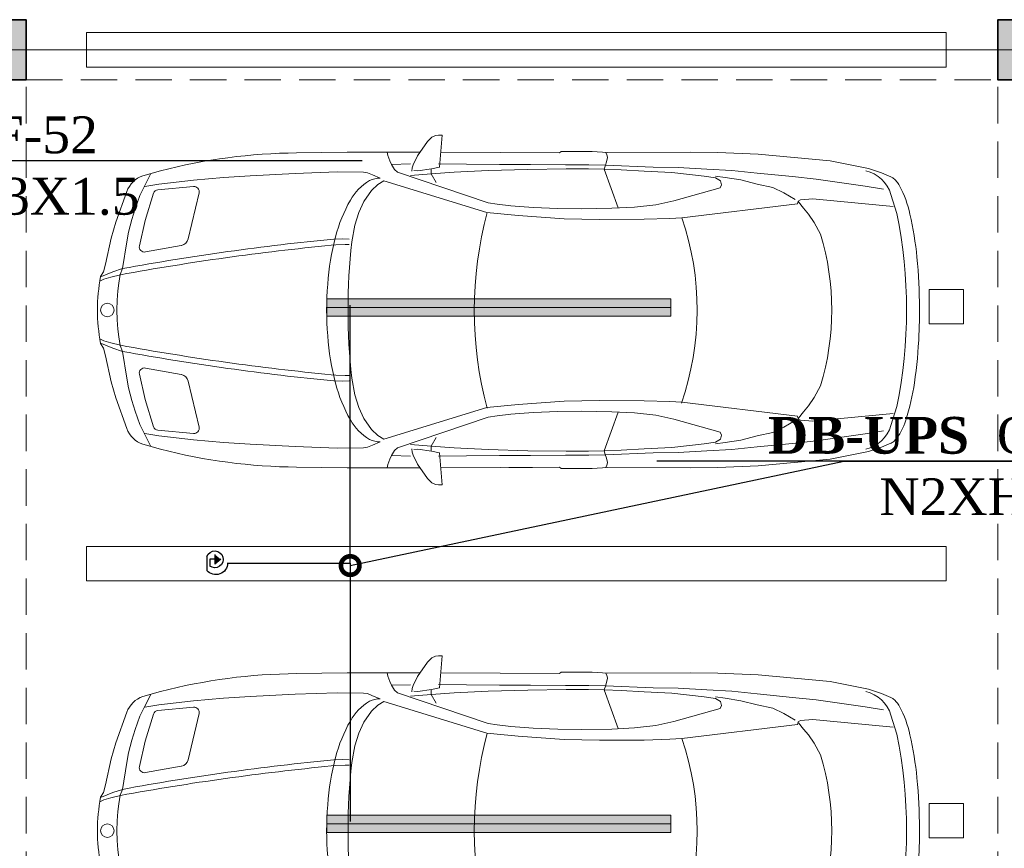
# Model space of a CAD drawing. Header units: inches. Extents: x -101229 to 34922, y -9538 to 27777.
# Tile 38 of 53: x 7906 to 13631, y -5019 to -203. Entities that reach past the tile are written whole.
import ezdxf
from ezdxf import colors
from ezdxf.entities.mleader import LeaderData, LeaderLine
from ezdxf.enums import TextEntityAlignment as Align
from ezdxf.math import Vec2, Vec3

# ---------------------------------------------------------------- set-up
doc = ezdxf.new("R2010")
doc.units = ezdxf.units.IN
doc.header["$MEASUREMENT"] = 0
doc.linetypes.add('Dot & Dashed', pattern=[670.277762, 317.5, -176.388889, 0, -176.388874])
doc.linetypes.add('Hidden', pattern=[317.5, 211.666667, -105.833333])
for name, color, linetype in [('- განათება', 7, 'Continuous'), ('Structural - Bearing', 7, 'Continuous'), ('Structural - Grid', 7, 'Continuous')]:
    doc.layers.add(name, color=color, linetype=linetype)
for name, color, linetype, lineweight in [('New_2D Drafting - General_Pen_No__2', 8, 'Continuous', 15), ('New_Interior - Furniture _Pen_No__1', 7, 'Continuous', 13), ('Structural - Bearing_Pen_No__20', 1, 'Continuous', 0)]:
    doc.layers.add(name, color=color, linetype=linetype, lineweight=lineweight)
for name, color, linetype, lineweight, true_color in [('Structural - Bearing_Pen_No__102', 7, 'Continuous', 13, 0xcccccc), ('Structural - Bearing_Pen_No__161', 7, 'Continuous', 13, 0x6a6a6a), ('Structural - Bearing_Pen_No__28', 7, 'Continuous', 35, 0xa80f02), ('Structural - Bearing_Pen_No__81', 7, 'Continuous', 20, 0x6a6a6a), ('Structural - Grid_Pen_No__81', 7, 'Continuous', 20, 0x6a6a6a)]:
    doc.layers.add(name, color=color, linetype=linetype, lineweight=lineweight, true_color=true_color)
doc.styles.add('CT', font='ARIALN.TTF', dxfattribs={"height": 200})
doc.styles.add('GENERATED_STYLE_3', font='txt')

# ---------------------------------------------------------------- blocks, each defined once
blk = doc.blocks.new('Column_21', base_point=(-23008.8, 20663))
at = {"layer": 'Structural - Bearing_Pen_No__161', "linetype": 'Continuous', "lineweight": 0, "true_color": 0x6a6a6a}
blk.add_hatch(color=251, dxfattribs=at).paths.add_polyline_path([(-22833.8, 20488), (-22833.8, 20838), (-23183.8, 20838), (-23183.8, 20488)])
at = {"layer": 'Structural - Bearing_Pen_No__20', "color": 1, "linetype": 'Continuous', "lineweight": 0}
for p, q in [((-23008.8, 20743), (-23008.8, 20918)), ((-23088.8, 20663), (-23263.8, 20663)), ((-22928.8, 20663), (-22753.8, 20663)), ((-23008.8, 20583), (-23008.8, 20408))]:
    blk.add_line(p, q, dxfattribs=at)
blk.add_point((-23008.8, 20663), dxfattribs=at)
at = {"layer": 'Structural - Bearing_Pen_No__28', "color": 14, "linetype": 'Continuous', "lineweight": 35, "true_color": 0xa80f02, "flags": 128}
blk.add_lwpolyline([(-22833.8, 20488), (-22833.8, 20838), (-23183.8, 20838), (-23183.8, 20488)], close=True, dxfattribs=at)
blk = doc.blocks.new('Column_25', base_point=(-17008.8, 20663))
at = {"layer": 'Structural - Bearing_Pen_No__161', "linetype": 'Continuous', "lineweight": 0, "true_color": 0x6a6a6a}
blk.add_hatch(color=251, dxfattribs=at).paths.add_polyline_path([(-16833.8, 20488), (-16833.8, 20838), (-17183.8, 20838), (-17183.8, 20488)])
at = {"layer": 'Structural - Bearing_Pen_No__20', "color": 1, "linetype": 'Continuous', "lineweight": 0}
for p, q in [((-17008.8, 20743), (-17008.8, 20918)), ((-17088.8, 20663), (-17263.8, 20663)), ((-16928.8, 20663), (-16753.8, 20663)), ((-17008.8, 20583), (-17008.8, 20408))]:
    blk.add_line(p, q, dxfattribs=at)
blk.add_point((-17008.8, 20663), dxfattribs=at)
at = {"layer": 'Structural - Bearing_Pen_No__28', "color": 14, "linetype": 'Continuous', "lineweight": 35, "true_color": 0xa80f02, "flags": 128}
blk.add_lwpolyline([(-16833.8, 20488), (-16833.8, 20838), (-17183.8, 20838), (-17183.8, 20488)], close=True, dxfattribs=at)
blk = doc.blocks.new('Standard grid marker')
at = {"layer": 'Structural - Grid_Pen_No__81', "color": 251, "linetype": 'Continuous', "lineweight": 20, "true_color": 0x6a6a6a}
blk.add_line((1000, 0), (51328.1, 0), dxfattribs=at)
at = {"layer": 'Structural - Grid_Pen_No__81', "color": 251, "lineweight": 20, "true_color": 0x6a6a6a, "style": 'GENERATED_STYLE_3'}
for tag, p in [('AC_MarkerText_1_0', (-100, -144)), ('AC_MarkerText_1_1', (52428.1, -144))]:
    blk.add_attdef(tag, text='', height=100, rotation=180, dxfattribs=at).set_placement(p, align=Align.TOP_CENTER)
blk = doc.blocks.new('Parking Place')
at = {"layer": 'New_Interior - Furniture _Pen_No__1', "color": 7, "linetype": 'Continuous', "lineweight": 13, "flags": 128}
for points in [[(1400, 4900), (1600, 4900), (1600, 5100), (1400, 5100)], [(4400, 4900), (4600, 4900), (4600, 5100), (4400, 5100)], [(-100, 0), (100, 0), (100, 5000), (-100, 5000)], [(2900, 0), (3100, 0), (3100, 5000), (2900, 5000)], [(5900, 0), (6100, 0), (6100, 5000), (5900, 5000)]]:
    blk.add_lwpolyline(points, close=True, dxfattribs=at)
blk = doc.blocks.new('Parking Place_2')
at = {"layer": 'New_Interior - Furniture _Pen_No__1', "color": 7, "linetype": 'Continuous', "lineweight": 13, "flags": 128}
for points in [[(1393.75, 4900), (1593.75, 4900), (1593.75, 5100), (1393.75, 5100)], [(4381.25, 4900), (4581.25, 4900), (4581.25, 5100), (4381.25, 5100)], [(2887.5, 0), (3087.5, 0), (3087.5, 5000), (2887.5, 5000)], [(5875, 0), (6075, 0), (6075, 5000), (5875, 5000)]]:
    blk.add_lwpolyline(points, close=True, dxfattribs=at)
blk = doc.blocks.new('Car Symbol 27')
at = {"layer": 'New_Interior - Furniture _Pen_No__1', "color": 7, "linetype": 'Continuous', "lineweight": 13}
for p, q in [((-1983.9, 1016.7), (-2004, 1016.7)), ((-2004, 1016.7), (-1988.6, 830.1)), ((-1964.9, 1014.4), (-1983.9, 1016.7)), ((-1944.8, 1004.3), (-1964.9, 1014.4)), ((-1919.1, 979.7), (-1944.8, 1004.3)), ((-1861.1, 895.8), (-1919.1, 979.7)), ((-3450, 918.4), (-3606.5, 915.3)), ((-2966.2, 916.5), (-3450, 918.4)), ((-2876.8, 920.8), (-2966.2, 916.5)), ((-2954.6, 917.1), (-2962.8, 904.3)), ((-2695.9, 920.8), (-2876.8, 920.8)), ((-2685.9, 914), (-2695.9, 920.8)), ((-1998.6, 917.2), (-2684.7, 914.1)), ((-1452.9, 917.2), (-1876.8, 917.1)), ((-1689.1, 897.8), (-1685.5, 917.1)), ((-1158.3, 913.1), (-1452.9, 917.2)), ((-4261.3, 866.7), (-4482.6, 822.9)), ((-3842.3, 905.7), (-4261.3, 866.7)), ((-3606.5, 915.3), (-3842.3, 905.7)), ((-2962.8, 904.3), (-2965.1, 886.4)), ((-2965.1, 886.4), (-2960.7, 860.7)), ((-2960.7, 860.7), (-2951.8, 839.5)), ((-2392, 914.8), (-2530.4, 914.8)), ((-1835.5, 843.2), (-1861.1, 895.8)), ((-1710.4, 846.4), (-1700.3, 867.6)), ((-1700.3, 867.6), (-1689.1, 897.8)), ((-4482.6, 822.9), (-4559.4, 797.3)), ((-3688.1, 810.5), (-3835.7, 796.2)), ((-3542.9, 819.2), (-3688.1, 810.5)), ((-3376.4, 827.9), (-3542.9, 819.2)), ((-3232.2, 831), (-3376.4, 827.9)), ((-3298.8, 802), (-3340.7, 798.8)), ((-3179.4, 807.8), (-3298.8, 802)), ((-3232.2, 831), (-2953.9, 842)), ((-3044.7, 815.7), (-3179.4, 807.8)), ((-2946.2, 819.4), (-3044.7, 815.7)), ((-2946.2, 819.4), (-3028.5, 593.2)), ((-2857.9, 843.8), (-2953.9, 842)), ((-2951.8, 839.5), (-2946.2, 819.4)), ((-2855.6, 820.2), (-2946.2, 819.4)), ((-2721.6, 843.6), (-2857.9, 843.8)), ((-2725.4, 821.1), (-2855.6, 820.2)), ((-2503.2, 817.7), (-2725.4, 821.1)), ((-2518.2, 846.6), (-2721.6, 843.6)), ((-2338.3, 846.3), (-2518.2, 846.6)), ((-2272.6, 811.5), (-2503.2, 817.7)), ((-2146.2, 848.2), (-2338.3, 846.3)), ((-2074.4, 801.2), (-2272.6, 811.5)), ((-1984.1, 850.2), (-2146.2, 848.2)), ((-1988.6, 830.1), (-1942.8, 821.1)), ((-1942.8, 821.1), (-1863.5, 809.8)), ((-1940.6, 820), (-1940.7, 790.9)), ((-1863.5, 809.8), (-1838.9, 810.8)), ((-1830, 826.5), (-1835.5, 843.2)), ((-1828.9, 806.4), (-1830, 826.5)), ((-1710.4, 846.4), (-1821, 848.8)), ((-1744, 800.6), (-1728.3, 817.4)), ((-1728.3, 817.4), (-1710.4, 846.4)), ((-1546.2, 800.3), (-1393.1, 802.3)), ((-1393.1, 802.3), (-1150.7, 794.1)), ((-264.4, 779.9), (-366.4, 808.7)), ((-4559.4, 797.3), (-4613.8, 774.1)), ((-4178.7, 761), (-4464.9, 720.2)), ((-4042.4, 775.3), (-4178.7, 761)), ((-3835.7, 796.2), (-4042.4, 775.3)), ((-3740.8, 755.9), (-3836.9, 731.4)), ((-3649.1, 770.2), (-3740.8, 755.9)), ((-3594.3, 778), (-3649.1, 770.2)), ((-3623.4, 751.2), (-3627.8, 727.5)), ((-3593.2, 767.9), (-3623.4, 751.2)), ((-3528.4, 777.9), (-3593.2, 767.9)), ((-3340.7, 798.8), (-3528.4, 777.9)), ((-2272.8, 623.8), (-1744, 800.6)), ((-1665.9, 750.2), (-2265.1, 566.8)), ((-1940.7, 790.9), (-2074.4, 801.2)), ((-1940.7, 790.9), (-1968.7, 741.8)), ((-1821, 782), (-1940.7, 790.9)), ((-1631.2, 730.1), (-1665.9, 750.2)), ((-1643.5, 767), (-1599.9, 784.8)), ((-1599.9, 784.8), (-1570.8, 798.1)), ((-1570.8, 798.1), (-1546.2, 800.3)), ((-1150.7, 794.1), (-888.1, 780.2)), ((-888.1, 780.2), (-734, 771.1)), ((-734, 771.1), (-558.6, 755.1)), ((-558.6, 755.1), (-356.4, 731.3)), ((-309.9, 792.7), (-273.7, 720)), ((-4464.9, 720.2), (-4571, 702.5)), ((-3927.4, 711.5), (-3991.2, 681.4)), ((-3836.9, 731.4), (-3927.4, 711.5)), ((-3627.8, 727.5), (-3621.3, 709.9)), ((-3621.3, 709.9), (-3352.1, 634.5)), ((-1593.7, 694.3), (-1631.2, 730.1)), ((-1548.7, 631.6), (-1593.7, 694.3)), ((-352.2, 699.1), (-558.9, 718)), ((-356.4, 731.3), (-275.9, 717.8)), ((-273.7, 720), (-247, 666.3)), ((-170.9, 688.4), (-107, 510.6)), ((-4647.2, 561.8), (-4614.1, 671.9)), ((-4159.9, 645.9), (-4625.9, 602)), ((-4088.4, 641.3), (-4159.9, 645.9)), ((-4075, 632.4), (-4088.4, 641.3)), ((-4070.6, 617.8), (-4075, 632.4)), ((-3991.2, 681.4), (-4057.1, 642.4)), ((-3352.1, 634.5), (-3247.1, 612)), ((-1519.8, 566.7), (-1548.7, 631.6)), ((-527.7, 412.9), (-590.8, 681.2)), ((-326.2, 678.2), (-276.9, 520.2)), ((-247, 666.3), (-219.2, 588.1)), ((-4105.3, 591.1), (-4134.4, 557.6)), ((-4077.3, 627.9), (-4105.3, 591.1)), ((-3398.1, 536.3), (-4070.6, 617.8)), ((-3247.1, 612), (-3122, 598.4)), ((-3122, 598.4), (-2990.8, 591.1)), ((-2990.8, 591.1), (-2812.5, 587.9)), ((-2812.5, 587.9), (-2677.3, 589.9)), ((-2677.3, 589.9), (-2533.2, 596.3)), ((-2533.2, 596.3), (-2404.7, 606.2)), ((-2404.7, 606.2), (-2324.2, 615)), ((-2324.2, 615), (-2272.8, 623.8)), ((-219.2, 588.1), (-200.3, 525.5)), ((-4134.4, 557.6), (-4168, 508.5)), ((-3328.4, 532.4), (-3398.1, 536.3)), ((-3178.7, 527.2), (-3328.4, 532.4)), ((-2919.6, 526), (-3178.7, 527.2)), ((-2714.5, 530.5), (-2919.6, 526)), ((-2445.7, 548.9), (-2714.5, 530.5)), ((-2265, 566.8), (-2445.7, 548.9)), ((-1496.4, 493), (-1519.8, 566.7)), ((-244, 373.6), (-276.9, 520.2)), ((-200.3, 525.5), (-181.4, 452.8)), ((-4168, 508.5), (-4205, 441.5)), ((-1478.7, 395.7), (-1496.4, 493)), ((-107, 510.6), (-80.3, 418)), ((-1426.2, 414.6), (-1463, 412.5)), ((-1374.8, 412.3), (-1426.2, 414.6)), ((-181.4, 452.8), (-170.3, 395.8)), ((-46.5, 267.1), (-80.3, 418)), ((-1440.4, 380.1), (-1463, 380.1)), ((-1386.8, 378.5), (-1440.4, 380.1)), ((-1360, 376.2), (-1386.8, 378.5)), ((-278.6, 337.5), (-487.9, 375.2)), ((-170.3, 395.8), (-146, 240.5)), ((-146, 240.5), (-131.5, 206.9)), ((-89.5, 222.8), (-146, 240.5)), ((-46.5, 267.1), (-35, 221.2)), ((-133.7, 204.7), (-77.9, 191.2)), ((-131.5, 206.9), (-124.9, 156.6)), ((-23.1, 195.6), (-89.5, 222.8)), ((-77.9, 191.2), (-36.6, 180)), ((-36.6, 180), (-18.7, 169.9)), ((-18.7, 194.4), (-35, 221.2)), ((-124.9, 156.6), (-118.3, 110.8)), ((-118.3, 110.8), (-115, 57.2)), ((-115, 57.2), (-112.5, 0)), ((-118.3, -110.8), (-115, -57.2)), ((-115, -57.2), (-112.5, 0)), ((-124.9, -156.6), (-118.3, -110.8)), ((-131.5, -206.9), (-124.9, -156.6)), ((-36.6, -180), (-18.7, -169.9)), ((-146, -240.5), (-131.5, -206.9)), ((-89.5, -222.8), (-146, -240.5)), ((-133.7, -204.7), (-77.9, -191.2)), ((-23.1, -195.6), (-89.5, -222.8)), ((-77.9, -191.2), (-36.6, -180)), ((-46.5, -267.1), (-35, -221.2)), ((-18.7, -194.4), (-35, -221.2)), ((-170.3, -395.8), (-146, -240.5)), ((-46.5, -267.1), (-80.3, -418)), ((-278.6, -337.5), (-487.9, -375.2)), ((-1478.7, -395.7), (-1496.4, -493)), ((-1440.4, -380.1), (-1463, -380.1)), ((-1386.8, -378.5), (-1440.4, -380.1)), ((-1360, -376.2), (-1386.8, -378.5)), ((-244, -373.6), (-276.9, -520.2)), ((-181.4, -452.8), (-170.3, -395.8)), ((-4168, -508.5), (-4205, -441.5)), ((-1426.2, -414.6), (-1463, -412.5)), ((-1374.8, -412.3), (-1426.2, -414.6)), ((-527.7, -412.9), (-590.8, -681.2)), ((-200.3, -525.5), (-181.4, -452.8)), ((-107, -510.6), (-80.3, -418)), ((-4134.4, -557.6), (-4168, -508.5)), ((-1496.4, -493), (-1519.8, -566.7)), ((-170.9, -688.4), (-107, -510.6)), ((-4647.2, -561.8), (-4614.1, -671.9)), ((-4105.3, -591.1), (-4134.4, -557.6)), ((-3398.1, -536.3), (-4070.6, -617.8)), ((-3328.4, -532.4), (-3398.1, -536.3)), ((-3178.7, -527.2), (-3328.4, -532.4)), ((-2919.6, -526), (-3178.7, -527.2)), ((-2714.5, -530.5), (-2919.6, -526)), ((-2445.7, -548.9), (-2714.5, -530.5)), ((-2265, -566.8), (-2445.7, -548.9)), ((-1665.9, -750.2), (-2265.1, -566.8)), ((-1519.8, -566.7), (-1548.7, -631.6)), ((-326.2, -678.2), (-276.9, -520.2)), ((-219.2, -588.1), (-200.3, -525.5)), ((-4159.9, -645.9), (-4625.9, -602)), ((-4077.3, -627.9), (-4105.3, -591.1)), ((-4070.6, -617.8), (-4075, -632.4)), ((-3352.1, -634.5), (-3247.1, -612)), ((-3247.1, -612), (-3122, -598.4)), ((-3122, -598.4), (-2990.8, -591.1)), ((-2946.2, -819.4), (-3028.5, -593.2)), ((-2990.8, -591.1), (-2812.5, -587.9)), ((-2812.5, -587.9), (-2677.3, -589.9)), ((-2677.3, -589.9), (-2533.2, -596.3)), ((-2533.2, -596.3), (-2404.7, -606.2)), ((-2404.7, -606.2), (-2324.2, -615)), ((-2324.2, -615), (-2272.8, -623.8)), ((-2272.8, -623.8), (-1744, -800.6)), ((-247, -666.3), (-219.2, -588.1)), ((-4088.4, -641.3), (-4159.9, -645.9)), ((-4075, -632.4), (-4088.4, -641.3)), ((-3991.2, -681.4), (-4057.1, -642.4)), ((-3927.4, -711.5), (-3991.2, -681.4)), ((-3621.3, -709.9), (-3352.1, -634.5)), ((-1548.7, -631.6), (-1593.7, -694.3)), ((-273.7, -720), (-247, -666.3)), ((-4464.9, -720.2), (-4571, -702.5)), ((-4178.7, -761), (-4464.9, -720.2)), ((-3836.9, -731.4), (-3927.4, -711.5)), ((-3740.8, -755.9), (-3836.9, -731.4)), ((-3627.8, -727.5), (-3621.3, -709.9)), ((-3623.4, -751.2), (-3627.8, -727.5)), ((-1940.7, -790.9), (-1968.7, -741.8)), ((-1631.2, -730.1), (-1665.9, -750.2)), ((-1593.7, -694.3), (-1631.2, -730.1)), ((-352.2, -699.1), (-558.9, -718)), ((-558.6, -755.1), (-356.4, -731.3)), ((-356.4, -731.3), (-275.9, -717.8)), ((-309.9, -792.7), (-273.7, -720)), ((-4559.4, -797.3), (-4613.8, -774.1)), ((-4482.6, -822.9), (-4559.4, -797.3)), ((-4042.4, -775.3), (-4178.7, -761)), ((-3835.7, -796.2), (-4042.4, -775.3)), ((-3688.1, -810.5), (-3835.7, -796.2)), ((-3649.1, -770.2), (-3740.8, -755.9)), ((-3594.3, -778), (-3649.1, -770.2)), ((-3593.2, -767.9), (-3623.4, -751.2)), ((-3528.4, -777.9), (-3593.2, -767.9)), ((-3340.7, -798.8), (-3528.4, -777.9)), ((-3298.8, -802), (-3340.7, -798.8)), ((-2074.4, -801.2), (-2272.6, -811.5)), ((-1940.7, -790.9), (-2074.4, -801.2)), ((-1821, -782), (-1940.7, -790.9)), ((-1940.6, -820), (-1940.7, -790.9)), ((-1744, -800.6), (-1728.3, -817.4)), ((-1643.5, -767), (-1599.9, -784.8)), ((-1599.9, -784.8), (-1570.8, -798.1)), ((-1570.8, -798.1), (-1546.2, -800.3)), ((-1546.2, -800.3), (-1393.1, -802.3)), ((-1393.1, -802.3), (-1150.7, -794.1)), ((-1150.7, -794.1), (-888.1, -780.2)), ((-888.1, -780.2), (-734, -771.1)), ((-734, -771.1), (-558.6, -755.1)), ((-264.4, -779.9), (-366.4, -808.7)), ((-4261.3, -866.7), (-4482.6, -822.9)), ((-3542.9, -819.2), (-3688.1, -810.5)), ((-3376.4, -827.9), (-3542.9, -819.2)), ((-3232.2, -831), (-3376.4, -827.9)), ((-3179.4, -807.8), (-3298.8, -802)), ((-3232.2, -831), (-2953.9, -842)), ((-3044.7, -815.7), (-3179.4, -807.8)), ((-2946.2, -819.4), (-3044.7, -815.7)), ((-2960.7, -860.7), (-2953.9, -841)), ((-2953.9, -841), (-2946.2, -819.4)), ((-2857.9, -843.8), (-2953.9, -842)), ((-2855.6, -820.2), (-2946.2, -819.4)), ((-2721.6, -843.6), (-2857.9, -843.8)), ((-2725.4, -821.1), (-2855.6, -820.2)), ((-2503.2, -817.7), (-2725.4, -821.1)), ((-2518.2, -846.6), (-2721.6, -843.6)), ((-2338.3, -846.3), (-2518.2, -846.6)), ((-2272.6, -811.5), (-2503.2, -817.7)), ((-2146.2, -848.2), (-2338.3, -846.3)), ((-1984.1, -850.2), (-2146.2, -848.2)), ((-2004, -1016.7), (-1988.6, -830.1)), ((-1988.6, -830.1), (-1942.8, -821.1)), ((-1942.8, -821.1), (-1863.5, -809.8)), ((-1863.5, -809.8), (-1838.9, -810.8)), ((-1835.5, -843.2), (-1861.1, -895.8)), ((-1830, -826.5), (-1835.5, -843.2)), ((-1828.9, -806.4), (-1830, -826.5)), ((-1710.4, -846.4), (-1821, -848.8)), ((-1728.3, -817.4), (-1710.4, -846.4)), ((-1710.4, -846.4), (-1700.3, -867.6)), ((-3842.3, -905.7), (-4261.3, -866.7)), ((-3606.5, -915.3), (-3842.3, -905.7)), ((-3450, -918.4), (-3606.5, -915.3)), ((-2965.1, -886.4), (-2960.7, -860.7)), ((-2962.8, -904.3), (-2965.1, -886.4)), ((-2954.6, -917.1), (-2962.8, -904.3)), ((-2685.9, -914), (-2695.9, -920.8)), ((-1998.6, -917.2), (-2684.7, -914.1)), ((-1861.1, -895.8), (-1919.1, -979.7)), ((-1700.3, -867.6), (-1689.1, -897.8)), ((-1689.1, -897.8), (-1685.5, -917.1)), ((-1158.3, -913.1), (-1452.9, -917.2)), ((-2966.2, -916.5), (-3450, -918.4)), ((-2876.8, -920.8), (-2966.2, -916.5)), ((-2695.9, -920.8), (-2876.8, -920.8)), ((-1452.9, -917.2), (-1876.8, -917.1)), ((-1983.9, -1016.7), (-2004, -1016.7)), ((-1964.9, -1014.4), (-1983.9, -1016.7)), ((-1944.8, -1004.3), (-1964.9, -1014.4)), ((-1919.1, -979.7), (-1944.8, -1004.3))]:
    blk.add_line(p, q, dxfattribs=at)
blk.add_circle((-57.9, 0), 39.1, dxfattribs=at)
for centre, radius, start, end in [((-1180, -2307.9), 3221, 75.3692, 89.6147), ((-4422.6, 614.3), 200, 102.9981, 163.2615), ((-4414.7, 561.8), 296, 137.753, 164.573), ((-4582.5, 705.3), 75.7, 116.2564, 132.7691), ((-4592, 723), 55.5, 112.9917, 115.5464), ((-1643.5, 634.9), 132, 62.6713, 90), ((-1726.3, 499.8), 290.3, 28.3495, 60.3799), ((-312.1, 637.7), 150, 19.7555, 71.4709), ((-561.6, 688.1), 30, 84.7809, 193.2364), ((-354.9, 669.2), 30, 17.3318, 84.7818), ((-3475.6, 243.3), 1287.3, 162.0281, 171.9884), ((-2192.2, 222.3), 832.4, 14.172, 29.9366), ((-1944.4, 0), 2760.6, 168.2577, 191.7424), ((-1824.2, 0), 1662.8, 160.9767, 198.8163), ((-4369.4, 3.8), 2178.3, 344.8283, 15.1045), ((-2142.2, 34.3), 2636.9, 171.5296, 177.6904), ((-2728.8, 0), 1540.8, 163.3477, 196.6523), ((-2877.3, 33.6), 1542.9, 4.3137, 14.7384), ((-2771.5, -14053.9), 14533.5, 79.59238, 84.48533), ((-479.1, 424.4), 50, 193.2368, 259.7927), ((-5076.2, 0), 3619.2, 353.7227, 6.2772), ((-2753.7, -14059.8), 14503.1, 79.59238, 84.48533), ((-273.3, 367), 30, 259.7918, 12.6561), ((-1021.6, 0), 1021.6, 349.0272, 10.9729), ((-1532.9, 0), 3247.1, 177.5196, 180.0008), ((-3210.7, 0), 1877.9, 355.4299, 4.5699), ((-1505.4, 0), 3274.6, 180, 180.1671), ((-1731, -5.1), 3049, 180.0843, 185.6746), ((-2877.3, -33.6), 1542.9, 345.2615, 355.6862), ((-2753.7, 14059.8), 14503.1, 275.51468, 280.40763), ((-2771.5, 14053.9), 14533.5, 275.51468, 280.40763), ((-2887.2, -128.9), 1886.2, 185.4031, 193.1131), ((-273.3, -367), 30, 347.3444, 100.2081), ((-479.1, -424.4), 50, 100.2074, 166.7634), ((-2192.2, -222.3), 832.4, 330.063, 345.8279), ((-4110.2, -426.5), 627.7, 191.9919, 208.1327), ((-4422.6, -614.3), 200, 196.7385, 257.0019), ((-1726.3, -499.8), 290.3, 299.6194, 331.6502), ((-561.6, -688.1), 30, 166.764, 275.2191), ((-354.9, -669.2), 30, 275.2182, 342.6682), ((-4489.4, -620.3), 202.1, 210.3469, 218.9129), ((-312.1, -637.7), 150, 288.5291, 340.2445), ((-4557.5, -675.7), 114.3, 218.7476, 231.2781), ((-4587, -712.5), 67.2, 231.2736, 246.5356), ((-1643.5, -634.9), 132, 269.9996, 297.3277), ((-1180, 2307.9), 3221, 270.3853, 284.6308)]:
    blk.add_arc(centre, radius, start, end, dxfattribs=at)
blk = doc.blocks.new('Beam_4', base_point=(-17008.8, 14663))
at = {"layer": 'Structural - Bearing_Pen_No__102', "color": 254, "linetype": 'Hidden', "lineweight": 13, "true_color": 0xcccccc}
blk.add_line((-17183.8, 14838), (-17183.8, 20488), dxfattribs=at)
blk = doc.blocks.new('Beam_5', base_point=(-23008.8, 14663))
at = {"layer": 'Structural - Bearing_Pen_No__102', "color": 254, "linetype": 'Hidden', "lineweight": 13, "true_color": 0xcccccc}
blk.add_line((-22833.8, 14838), (-22833.8, 20488), dxfattribs=at)
blk = doc.blocks.new('Beam_11', base_point=(-47008.8, 20663))
at = {"layer": 'Structural - Bearing_Pen_No__102', "color": 254, "linetype": 'Hidden', "lineweight": 13, "true_color": 0xcccccc}
blk.add_line((-22833.8, 20488), (-17183.8, 20488), dxfattribs=at)
at = {"layer": 'Structural - Bearing_Pen_No__81', "color": 251, "linetype": 'Dot & Dashed', "lineweight": 20, "true_color": 0x6a6a6a}
blk.add_line((-47008.8, 20663), (991.2, 20663), dxfattribs=at)
blk = doc.blocks.new('მოძრაობის დეტექტორი')
at = {"layer": '- განათება'}
h = blk.add_hatch(color=6, dxfattribs=at)
h.dxf.hatch_style = 1
h.paths.add_polyline_path([(-100, -1), (1, -123), (100, 1)])
at = {"layer": '- განათება', "color": 6}
for p, q in [((-100, -1), (100, 1)), ((-58, 165), (233, 165)), ((0, 106), (143, 106)), ((1, -123), (100, 1))]:
    blk.add_line(p, q, dxfattribs=at)
blk.add_lwpolyline([(0, 0), (0, 106)], dxfattribs=at)
for centre, radius, start, end in [((3, 0), 176, 110.3272, 37.1447), ((77, -23), 245, 270.0765, 50.2358)]:
    blk.add_arc(centre, radius, start, end, dxfattribs=at)
blk = doc.blocks.new('მოძრაობის დედექტორი')
at = {"layer": '- განათება', "color": 6}
blk.add_blockref('მოძრაობის დეტექტორი', (0, 0), dxfattribs=at)
blk = doc.blocks.new('_DotSmall')
at = {"color": 0, "linetype": 'ByBlock', "const_width": 0.5}
blk.add_lwpolyline([(-0.0625, 0, 1), (0.0625, 0, 1)], format="xyb", close=True, dxfattribs=at)

msp = doc.modelspace()

# ---------------------------------------------------------------- hatches: boundary and pattern name
at = {"layer": '- განათება', "linetype": 'Continuous', "lineweight": 0, "true_color": 0xbfbf00}
for points in [[(9692.35861, -1925.16527), (9692.35861, -1825.16527), (11692.35861, -1825.16527), (11692.35861, -1925.16527)], [(9692.35861, -4927.46162), (9692.35861, -4827.46162), (11692.35861, -4827.46162), (11692.35861, -4927.46162)]]:
    msp.add_hatch(color=52, dxfattribs=at).paths.add_polyline_path(points)

# ---------------------------------------------------------------- linework, layer by layer
at = {"layer": '- განათება', "color": 7, "linetype": 'Continuous', "lineweight": 13}
for p, q in [((9692.35861, -1875.16527), (11692.35861, -1875.16527)), ((9692.35861, -4877.46162), (11692.35861, -4877.46162))]:
    msp.add_line(p, q, dxfattribs=at)
at = {"layer": '- განათება', "color": 8, "linetype": 'Continuous', "lineweight": 15, "flags": 128}
for points in [[(9692.35861, -1925.16527), (9692.35861, -1825.16527), (11692.35861, -1825.16527), (11692.35861, -1925.16527)], [(9692.35861, -4927.46162), (9692.35861, -4827.46162), (11692.35861, -4827.46162), (11692.35861, -4927.46162)]]:
    msp.add_lwpolyline(points, close=True, dxfattribs=at)
at = {"layer": '- განათება', "color": 1}
for points in [[(9828.02692, -3362.50396), (9828.02692, -1861.79777)], [(9115.24459, -3362.50396), (9828.02692, -3362.50396), (9828.02692, -4864.09411)]]:
    msp.add_lwpolyline(points, dxfattribs=at)
at = {"layer": 'New_2D Drafting - General_Pen_No__2', "color": 8, "linetype": 'Continuous', "lineweight": 15, "flags": 128}
for points in [[(7593.71602, -202.71606), (7943.71602, -202.71606), (7943.71602, -552.71606), (7593.71602, -552.71606)], [(13593.71602, -202.71606), (13943.71602, -202.71606), (13943.71602, -552.71606), (13593.71602, -552.71606)]]:
    msp.add_lwpolyline(points, close=True, dxfattribs=at)

# ---------------------------------------------------------------- block references
at = {"layer": '- განათება', "color": 6, "xscale": -0.2773570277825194, "yscale": 0.2773570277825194, "zscale": 0.2773570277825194, "rotation": 89.99999999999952}
msp.add_blockref('მოძრაობის დედექტორი', (9040.91315, -3339.08089), dxfattribs=at)
at = {"layer": 'New_Interior - Furniture _Pen_No__1', "color": 7, "linetype": 'Continuous', "lineweight": 13, "xscale": -1, "zscale": 1000, "rotation": 270}
for name, p in [('Parking Place', (8293.71602, -377.71606)), ('Parking Place_2', (8293.71602, -6352.71606))]:
    msp.add_blockref(name, p, dxfattribs=at)
at = {"layer": 'New_Interior - Furniture _Pen_No__1', "color": 7, "linetype": 'Continuous', "lineweight": 13, "zscale": 1000, "rotation": 180}
for p in [(8358.15201, -1890.24802), (8358.15201, -4917.10534)]:
    msp.add_blockref('Car Symbol 27', p, dxfattribs=at)
at = {"layer": 'Structural - Bearing', "color": 254, "lineweight": 13, "true_color": 0xcccccc}
for name, p in [('Beam_5', (7768.71602, -6377.71606)), ('Beam_4', (13768.71602, -6377.71606)), ('Beam_11', (-16231.28398, -377.71606))]:
    msp.add_blockref(name, p, dxfattribs=at)
at = {"layer": 'Structural - Bearing', "color": 14, "lineweight": 35, "true_color": 0xa80f02}
for name, p in [('Column_21', (7768.71602, -377.71606)), ('Column_25', (13768.71602, -377.71606))]:
    msp.add_blockref(name, p, dxfattribs=at)
at = {"layer": 'Structural - Grid', "color": 8, "linetype": 'Continuous', "lineweight": 15, "zscale": 1000, "rotation": 180}
msp.add_blockref('Standard grid marker', (34721.7883, -377.71606), dxfattribs=at)

# ---------------------------------------------------------------- leaders
at = {"layer": '- განათება', "color": 7}
ml = msp.add_multileader_mtext('Standard', dxfattribs=at)
ml.set_content('\\pxt14;{\\fSylfaen|b1|i0|c0|p18;DB-UPS  \\fSylfaen|b0|i0|c0|p18;\\C1;QF-52            \\C7;N2XH-3X1.5}', color=7, style='CT')
ml.set_leader_properties()
ml.set_arrow_properties(name='DOTSMALL')
ml.build(insert=Vec2(0, 0))
ml.multileader.update_dxf_attribs({"has_dogleg": 0, "text_left_attachment_type": 6, "text_right_attachment_type": 6, "dogleg_length": 9, "arrow_head_size": 215.76216})
ctx = ml.context
ctx.base_point, ctx.char_height, ctx.arrow_head_size, ctx.landing_gap_size, ctx.plane_origin = Vec3(6629.07861, -1021.73961), 214.216008, 215.76216, 71.92072, Vec3(-10877.3413, -21485.56111)
ctx.left_attachment, ctx.right_attachment, ctx.text_align_type = 6, 6, 1
notes = []
notes.append((ctx, [(1, (1, 1, 0), (6620.07861, -1021.73961), (1, 0), 9, [(2, [(6269.82918, -2150.29305)], 0, [])])]))
ctx.mtext.insert, ctx.mtext.width, ctx.mtext.defined_height, ctx.mtext.alignment, ctx.mtext.flow_direction = Vec3(7718.23644, -764.6804), 3165.613385, 305.10903, 2, 5
ml = msp.add_multileader_mtext('Standard', dxfattribs=at)
ml.set_content('\\pxt14;{\\fSylfaen|b1|i0|c0|p18;DB-UPS  \\fSylfaen|b0|i0|c0|p18;\\C1;QF-53            \\C7;N2XH-3X1.5}', color=7, style='CT')
ml.set_leader_properties()
ml.set_arrow_properties(name='DOTSMALL')
ml.build(insert=Vec2(0, 0))
ml.multileader.update_dxf_attribs({"has_dogleg": 0, "text_left_attachment_type": 6, "text_right_attachment_type": 6, "dogleg_length": 9, "arrow_head_size": 215.76216})
ctx = ml.context
ctx.base_point, ctx.char_height, ctx.arrow_head_size, ctx.landing_gap_size, ctx.plane_origin = Vec3(12699.02292, -2768.53596), 214.216008, 215.76216, 71.92072, Vec3(-4212.70389, -23743.8339)
ctx.left_attachment, ctx.right_attachment, ctx.text_align_type = 6, 6, 1
notes.append((ctx, [(1, (1, 1, 0), (12690.02292, -2768.53596), (1, 0), 9, [(2, [(9828, -3375.87146)], 0, [])])]))
ctx.mtext.insert, ctx.mtext.width, ctx.mtext.defined_height, ctx.mtext.alignment, ctx.mtext.flow_direction = Vec3(13790, -2511.47675), 3165.613385, 305.10903, 2, 5
ml = msp.add_multileader_mtext('Standard', dxfattribs=at)
ml.set_content('\\pxt14;{\\fSylfaen|b1|i0|c0|p18;DB-UPS  \\fSylfaen|b0|i0|c0|p18;\\C1;QF-53            \\C7;N2XH-3X1.5}', color=7, style='CT')
ml.set_leader_properties()
ml.set_arrow_properties(name='DOTSMALL')
ml.build(insert=Vec2(0, 0))
ml.multileader.update_dxf_attribs({"has_dogleg": 0, "text_left_attachment_type": 6, "text_right_attachment_type": 6, "dogleg_length": 9, "arrow_head_size": 215.76216})
ctx = ml.context
ctx.base_point, ctx.char_height, ctx.arrow_head_size, ctx.landing_gap_size, ctx.plane_origin = Vec3(12699.02292, -2768.53596), 214.216008, 215.76216, 71.92072, Vec3(-4212.70389, -23743.8339)
ctx.left_attachment, ctx.right_attachment, ctx.text_align_type = 6, 6, 1
notes.append((ctx, [(0, (1, 1, 0), (14889.97708, -2768.53596), (-1, 0), 9, [(2, [(17275, -3360.5)], 0, [])])]))
ctx.mtext.insert, ctx.mtext.width, ctx.mtext.defined_height, ctx.mtext.alignment, ctx.mtext.flow_direction = Vec3(13790, -2511.47675), 3165.613385, 305.10903, 2, 5
for ctx, leaders in notes:
    for number, flags, end, landing, length, lines in leaders:
        leader = LeaderData()
        leader.index, (leader.has_last_leader_line, leader.has_dogleg_vector, leader.attachment_direction) = number, flags
        leader.last_leader_point, leader.dogleg_vector, leader.dogleg_length = Vec3(end), Vec3(landing), length
        for number, points, colour, breaks in lines:
            line = LeaderLine()
            line.index, line.vertices, line.color, line.breaks = number, Vec3.list(points), colors.encode_raw_color(colour), breaks
            leader.lines.append(line)
        ctx.leaders.append(leader)

doc.saveas('drawing.dxf')
